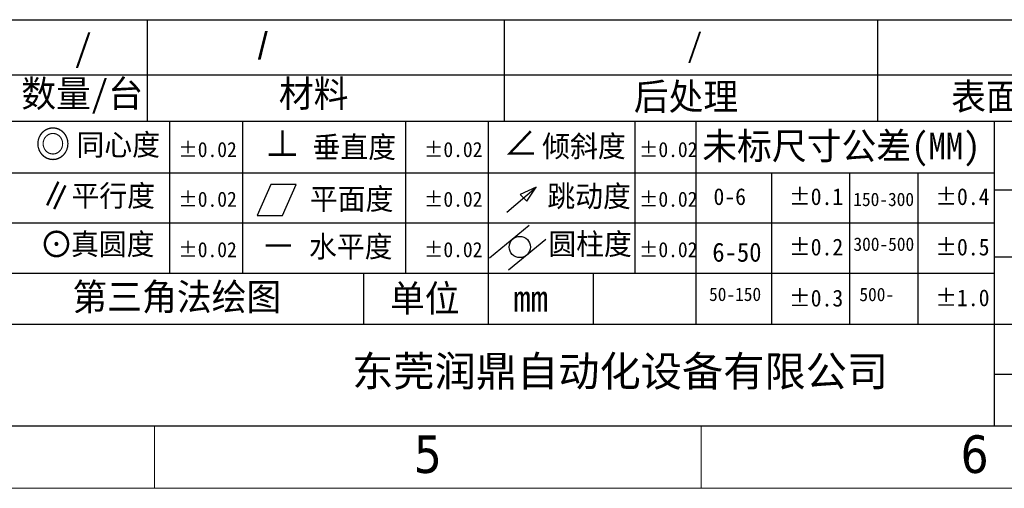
# Model space of a CAD drawing. Header units: millimetres. Extents: x -24622 to 2314, y -1603 to 2287.
# Tile 93 of 197: x -2285 to -1497, y 235 to 610. Entities that reach past the tile are written whole.
import ezdxf
from ezdxf.enums import TextEntityAlignment as Align

# ---------------------------------------------------------------- set-up
doc = ezdxf.new("R2010")
doc.units = ezdxf.units.MM
doc.layers.add('FORMAT', color=7, linetype='Continuous')
doc.layers.add('TEXT', color=3, linetype='Continuous')
doc.layers.add('用户自定义1', color=4, linetype='Continuous', lineweight=13)
doc.styles.add('样式 2', font='simkai.ttf', dxfattribs={"width": 0.95})
doc.styles.add('注释文本 (ISO)', font='tahoma.ttf')

msp = doc.modelspace()

# ---------------------------------------------------------------- linework, layer by layer
at = {"color": 7, "linetype": 'Continuous', "lineweight": 25}
for p, q in [((-2641.914, 609.901), (-1152.396, 609.901)), ((-2182.509, 609.901), (-2182.509, 528.733)), ((-1897.162, 609.901), (-1897.162, 528.733)), ((-1598.87, 609.901), (-1598.87, 528.733)), ((-2641.914, 565.773), (-1152.396, 565.773)), ((-2641.914, 528.733), (-1152.396, 528.733)), ((-2164.804, 528.733), (-2164.804, 407.253)), ((-2106.368, 528.733), (-2106.368, 407.253)), ((-1976.153, 528.733), (-1976.153, 407.253)), ((-1909.991, 528.733), (-1909.991, 407.253)), ((-1792.746, 528.733), (-1792.746, 407.253)), ((-1744, 528.733), (-1744, 366.399)), ((-1505.571, 528.733), (-1505.571, 285.231)), ((-2641.914, 487.309), (-1505.571, 487.309)), ((-1683.401, 487.309), (-1683.401, 366.399)), ((-1621.235, 487.309), (-1621.235, 366.399)), ((-1566.447, 487.309), (-1566.447, 366.399)), ((-1505.571, 473.945), (-1152.396, 473.945)), ((-2641.914, 447.566), (-1505.571, 447.566)), ((-1505.571, 420.172), (-1152.396, 420.172)), ((-2641.914, 407.253), (-1505.571, 407.253)), ((-2009.768, 407.253), (-2009.768, 366.399)), ((-1909.991, 407.253), (-1909.991, 366.399)), ((-1826.209, 407.253), (-1826.209, 366.399)), ((-2641.914, 366.399), (-1152.396, 366.399)), ((-1505.571, 326.536), (-1152.396, 326.536))]:
    msp.add_line(p, q, dxfattribs=at)
at = {"color": 0, "linetype": 'Continuous', "lineweight": 25}
msp.add_line((-3975.355, 285.231), (-1152.396, 285.231), dxfattribs=at)
at = {"layer": 'FORMAT', "lineweight": 25}
for p, q in [((-2083.706, 477.981), (-2094.691, 453.314)), ((-2063.545, 477.981), (-2083.706, 477.981)), ((-2074.53, 453.314), (-2063.545, 477.981)), ((-1895.193, 455.88), (-1871.774, 475.951)), ((-1871.774, 475.951), (-1884.476, 470.129)), ((-1879.184, 464.837), (-1871.774, 475.951)), ((-1884.476, 470.129), (-1879.184, 464.837)), ((-2094.691, 453.314), (-2074.53, 453.314)), ((-1877.128, 445.403), (-1909.056, 419.129)), ((-1863.932, 434.199), (-1893.788, 409.63))]:
    msp.add_line(p, q, dxfattribs=at)
at = {"layer": 'FORMAT', "color": 7, "lineweight": 25}
msp.add_circle((-1884.706, 428.135), 8.518, dxfattribs=at)
at = {"layer": '用户自定义1', "color": 0, "lineweight": 15, "ltscale": 0.3}
for p, q in [((-1152.396, 285.231), (-3975.388, 285.231)), ((-2600.953, 285.231), (-1302.556, 285.231)), ((-2453.776, 285.231), (-1152.396, 285.231)), ((-2176.815, 285.231), (-2176.815, 235.178)), ((-1739.685, 285.231), (-1739.685, 235.178)), ((-1739.685, 285.231), (-1739.685, 235.178)), ((-1102.343, 235.178), (-4025.441, 235.178))]:
    msp.add_line(p, q, dxfattribs=at)
at = {"layer": '用户自定义1', "color": 0}
msp.add_line((-2471.765, 285.231), (-1152.396, 285.231), dxfattribs=at)

# ---------------------------------------------------------------- texts
at = {"color": 7, "linetype": 'Continuous', "lineweight": 25, "attachment_point": 1, "style": '样式 2'}
for s, insert, char_height in [('/', (-2240.736, 598.057), 21.476), ('{\\fArial|b0|i0|c0|p32;/}', (-2094.141, 599.795), 21.47552), ('/', (-1750.998, 598.829), 18.898), ('数量/台', (-2283.259, 561.571), 21.4755), ('材料', (-2077.345, 561.571), 21.4755), ('后处理', (-1793.591, 559.209), 21.4755), ('表面处理', (-1539.914, 559.209), 21.4755), ('同心度', (-2239.171, 518.523), 17.1804), ('倾斜度', (-1866.801, 517.339), 17.1804), ('未标尺寸公差(MM)', (-1738.858, 519.69), 21.4755), ('%%P0.02', (-2157.813, 512.123), 12.08), ('垂直度', (-2050.44, 516.594), 17.1804), ('%%P0.02', (-1961.435, 512.123), 12.08), ('%%P0.02', (-1789.553, 512.123), 12.08), ('平行度', (-2243.151, 477.702), 17.1804), ('%%P0.02', (-2157.813, 472.38), 12.08), ('平面度', (-2052.605, 475.132), 17.1804), ('%%P0.02', (-1961.435, 472.38), 12.08), ('跳动度', (-1862.73, 477.362), 17.1804), ('%%P0.02', (-1789.553, 472.38), 12.08), ('0-6', (-1729.904, 475.137), 13.4222), ('%%P0.1', (-1669.53, 475.137), 13.4222), ('%%P0.4', (-1552.576, 475.137), 13.4222), ('150-300', (-1618.126, 471.594), 10.7378), ('真圆度', (-2243.549, 439.011), 17.1804), ('圆柱度', (-1861.981, 439.093), 17.1804), ('%%P0.02', (-2157.813, 432.067), 12.08), ('水平度', (-2053.271, 437.114), 17.1804), ('%%P0.02', (-1961.435, 432.067), 12.08), ('%%P0.02', (-1789.553, 432.067), 12.08), ('%%P0.2', (-1669.53, 434.824), 13.4222), ('300-500', (-1618.01, 435.771), 10.7378), ('%%P0.5', (-1552.576, 434.824), 13.4222), ('6-50', (-1730.837, 431.587), 15.2189), ('单位', (-1988.515, 397.815), 21.4755), ('50-150', (-1733.438, 395.69), 10.7378), ('%%P0.3', (-1669.53, 393.97), 13.4222), ('500-', (-1613.253, 395.555), 10.7378), ('%%P1.0', (-1552.576, 394.241), 13.4222), ('mm', (-1889.889, 397.815), 21.4755), ('{\\fSimHei|b0|i0|c0|p49;\\W1;\\C256; \\fSimHei|b0|i0|c134|p49;东莞润鼎自动化设备有限公司}', (-2035.23, 340.897), 24.16582)]:
    msp.add_mtext(s, dxfattribs=dict(at, insert=insert, char_height=char_height))
at = {"layer": 'TEXT', "color": 7, "lineweight": 25, "attachment_point": 1, "style": '样式 2'}
for s, insert, char_height in [('◎', (-2271.905, 521.065), 21.476), ('⊥', (-2088.427, 521.333), 21.476), ('∠', (-1897.868, 522.586), 21.476), ('∥', (-2269.174, 479.801), 21.476), ('⊙', (-2269.023, 440.966), 21.476), ('－', (-2091.704, 439.852), 21.476), ('第三角法绘图', (-2242.378, 399.003), 21.4755)]:
    msp.add_mtext(s, dxfattribs=dict(at, insert=insert, char_height=char_height))
at = {"layer": '用户自定义1', "color": 0, "lineweight": 15, "ltscale": 0.3, "style": '注释文本 (ISO)'}
for s, p in [('5', (-1958.25, 247.495)), ('6', (-1521.12, 247.495))]:
    msp.add_text(s, height=30.032, dxfattribs=at).set_placement(p, align=Align.CENTER)

doc.saveas('drawing.dxf')
